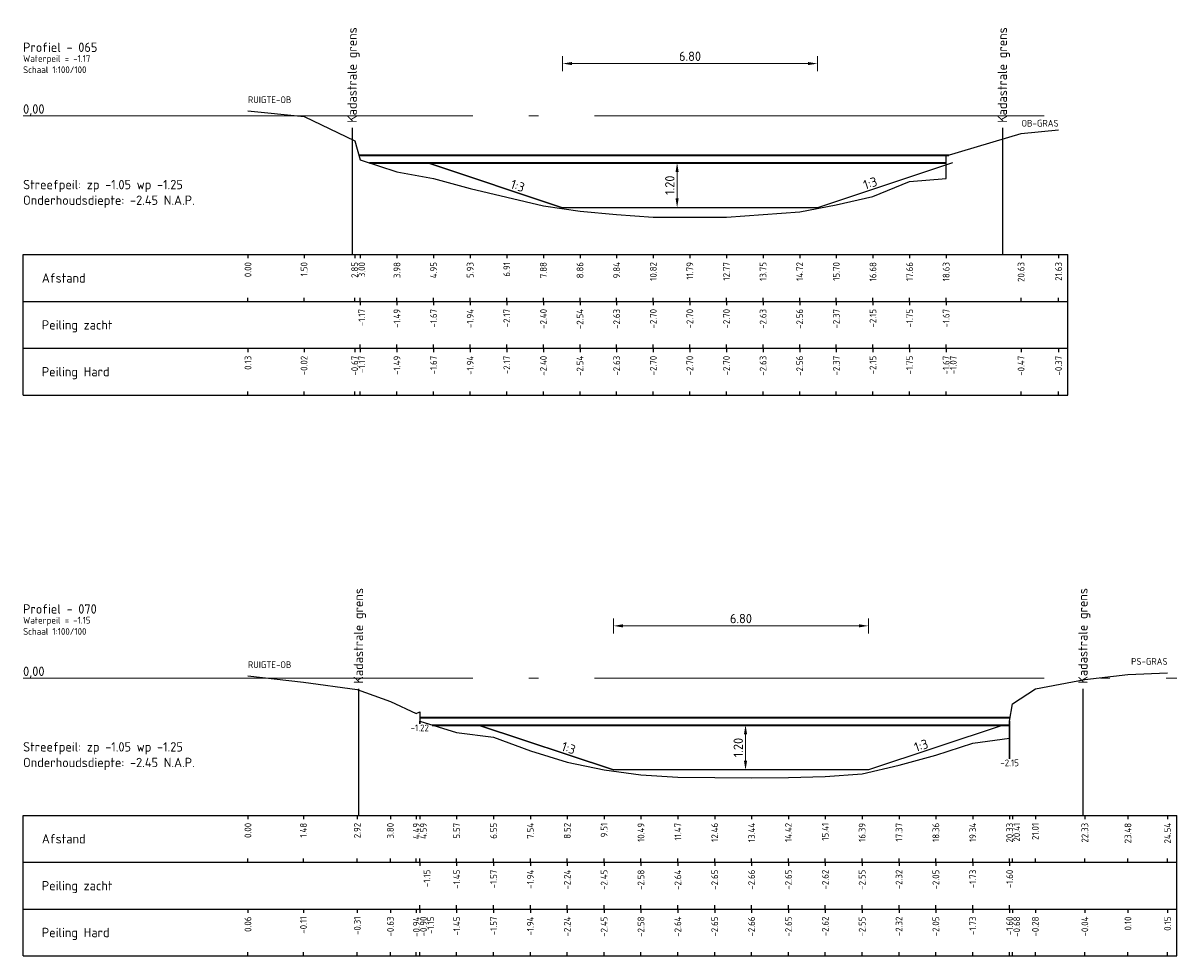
# Model space of a CAD drawing. Header units: metres. Extents: x 163463 to 198797, y 577287 to 592106.
# Tile 50 of 64: x 198349 to 198380, y 581839 to 581863. Entities that reach past the tile are written whole.
import ezdxf
from ezdxf.enums import TextEntityAlignment as Align

# ---------------------------------------------------------------- set-up
doc = ezdxf.new("R2010")
doc.units = ezdxf.units.M
doc.linetypes.add('AL-NAP_LIJN', pattern=[15.25, 12, -1.5, 0.25, -1.5])
for name, color, linetype in [('Afstandsbalk', 7, 'Continuous'), ('baggeroppervlak', 7, 'Continuous'), ('HardePeiling', 3, 'Continuous'), ('Kadastralegrens', 7, 'Continuous'), ('Legger', 2, 'Continuous'), ('Oever', 62, 'Continuous'), ('Teksten', 7, 'Continuous'), ('ZachtePeiling', 1, 'Continuous')]:
    doc.layers.add(name, color=color, linetype=linetype)
for name, color, linetype, lineweight in [('beschoeiing', 36, 'Continuous', 30), ('N-WA-WH-GRONDWATERLIJN-G', 150, 'AL-GRONDWATERLIJN', 35), ('X-XX-AL-NAP-G', 7, 'AL-NAP_LIJN', 18)]:
    doc.layers.add(name, color=color, linetype=linetype, lineweight=lineweight)
doc.styles.add('NLCS-ISO', font='NLCS-ISO.ttf')
doc.styles.add('NLCS-ISO-M100-T25', font='NLCS-ISO.ttf', dxfattribs={"height": 0.25})
doc.linetypes.add('AL-GRONDWATERLIJN', pattern='A,6,[32,NLCS.SHX,S=1,R=0,X=0,Y=0],6', length=12)
doc.dimstyles.new('NLCS-M100-T25-PIJL_l3_h1', dxfattribs={"dimscale": 0.1, "dimtxt": 0.25, "dimasz": 2.5, "dimexe": 2, "dimexo": 2, "dimgap": 0.7, "dimtad": 1, "dimzin": 0, "dimdsep": 46, "dimtxsty": 'NLCS-ISO-M100-T25', "dimcen": 2.5, "dimdle": 2, "dimclrd": 256, "dimclre": 256, "dimclrt": 256, "dimadec": 1, "dimazin": 0, "dimtfac": 1, "dimtofl": 0, "dimtmove": 1, "dimatfit": 0, "dimfxl": 2, "dimfxlon": 1, "dimtfill": 1, "dimtfillclr": 256, "dimtolj": 1, "dimtzin": 0, "dimlwd": 18, "dimlwe": 18, "dimarcsym": 0})

# ---------------------------------------------------------------- blocks, each defined once
blk = doc.blocks.new('*D468')
at = {"lineweight": 18, "transparency": 16777216}
for p, q in [((198366.942, 581859.753), (198366.742, 581859.753)), ((198366.942, 581859.503), (198366.942, 581858.803)), ((198366.942, 581858.553), (198366.742, 581858.553))]:
    blk.add_line(p, q, dxfattribs=at)
at = {"transparency": 16777216}
for points in [[(198366.9, 581859.503), (198366.984, 581859.503), (198366.942, 581859.753)], [(198366.9, 581858.803), (198366.984, 581858.803), (198366.942, 581858.553)]]:
    blk.add_solid(points, dxfattribs=at)
at = {"layer": 'Defpoints', "color": 0, "transparency": 16777216}
for p in [(198366.942, 581859.753), (198366.942, 581858.553), (198366.942, 581858.553)]:
    blk.add_point(p, dxfattribs=at)
at = {"transparency": 16777216, "insert": (198366.747, 581859.153), "char_height": 0.25, "attachment_point": 5, "rotation": 90, "style": 'NLCS-ISO-M100-T25', "bg_fill": 3, "box_fill_scale": 1.1, "bg_fill_color": 256, "bg_fill_true_color": 13158600, "bg_fill_transparency": 0}
blk.add_mtext('\\A1;1.20', dxfattribs=at)
blk = doc.blocks.new('*D469')
at = {"lineweight": 18, "transparency": 16777216}
for p, q in [((198368.768, 581844.753), (198368.568, 581844.753)), ((198368.768, 581844.503), (198368.768, 581843.803)), ((198368.768, 581843.553), (198368.568, 581843.553))]:
    blk.add_line(p, q, dxfattribs=at)
at = {"transparency": 16777216}
for points in [[(198368.726, 581844.503), (198368.81, 581844.503), (198368.768, 581844.753)], [(198368.726, 581843.803), (198368.81, 581843.803), (198368.768, 581843.553)]]:
    blk.add_solid(points, dxfattribs=at)
at = {"layer": 'Defpoints', "color": 0, "transparency": 16777216}
for p in [(198368.768, 581844.753), (198368.768, 581843.553), (198368.768, 581843.553)]:
    blk.add_point(p, dxfattribs=at)
at = {"transparency": 16777216, "insert": (198368.573, 581844.153), "char_height": 0.25, "attachment_point": 5, "rotation": 90, "style": 'NLCS-ISO-M100-T25', "bg_fill": 3, "box_fill_scale": 1.1, "bg_fill_color": 256, "bg_fill_true_color": 13158600, "bg_fill_transparency": 0}
blk.add_mtext('\\A1;1.20', dxfattribs=at)
blk = doc.blocks.new('*D624')
at = {"lineweight": 18, "transparency": 16777216}
for p, q in [((198363.887, 581862.198), (198363.887, 581862.598)), ((198370.687, 581862.198), (198370.687, 581862.598)), ((198364.137, 581862.398), (198370.437, 581862.398))]:
    blk.add_line(p, q, dxfattribs=at)
at = {"transparency": 16777216}
for points in [[(198364.137, 581862.44), (198364.137, 581862.357), (198363.887, 581862.398)], [(198370.437, 581862.44), (198370.437, 581862.357), (198370.687, 581862.398)]]:
    blk.add_solid(points, dxfattribs=at)
at = {"layer": 'Defpoints', "color": 0, "transparency": 16777216}
for p in [(198370.687, 581862.398), (198363.887, 581858.553), (198370.687, 581858.553)]:
    blk.add_point(p, dxfattribs=at)
at = {"transparency": 16777216, "insert": (198367.287, 581862.593), "char_height": 0.25, "attachment_point": 5, "style": 'NLCS-ISO-M100-T25', "bg_fill": 3, "box_fill_scale": 1.1, "bg_fill_color": 256, "bg_fill_true_color": 13158600, "bg_fill_transparency": 0}
blk.add_mtext('\\A1;6.80', dxfattribs=at)
blk = doc.blocks.new('*D625')
at = {"lineweight": 18, "transparency": 16777216}
for p, q in [((198365.246, 581847.198), (198365.246, 581847.598)), ((198365.496, 581847.398), (198371.796, 581847.398)), ((198372.046, 581847.198), (198372.046, 581847.598))]:
    blk.add_line(p, q, dxfattribs=at)
at = {"transparency": 16777216}
for points in [[(198365.496, 581847.44), (198365.496, 581847.357), (198365.246, 581847.398)], [(198371.796, 581847.44), (198371.796, 581847.357), (198372.046, 581847.398)]]:
    blk.add_solid(points, dxfattribs=at)
at = {"layer": 'Defpoints', "color": 0, "transparency": 16777216}
for p in [(198372.046, 581847.398), (198365.246, 581843.553), (198372.046, 581843.553)]:
    blk.add_point(p, dxfattribs=at)
at = {"transparency": 16777216, "insert": (198368.646, 581847.593), "char_height": 0.25, "attachment_point": 5, "style": 'NLCS-ISO-M100-T25', "bg_fill": 3, "box_fill_scale": 1.1, "bg_fill_color": 256, "bg_fill_true_color": 13158600, "bg_fill_transparency": 0}
blk.add_mtext('\\A1;6.80', dxfattribs=at)

msp = doc.modelspace()

# ---------------------------------------------------------------- linework, layer by layer
at = {"layer": 'Afstandsbalk'}
for p, q in [((198349.489, 581857.303), (198377.372, 581857.303)), ((198349.489, 581853.553), (198349.489, 581857.303)), ((198355.489, 581857.303), (198355.489, 581857.203)), ((198356.988, 581857.303), (198356.988, 581857.203)), ((198358.338, 581857.303), (198358.338, 581857.203)), ((198358.488, 581857.303), (198358.488, 581857.203)), ((198359.466, 581857.303), (198359.466, 581857.203)), ((198360.442, 581857.303), (198360.442, 581857.203)), ((198361.42, 581857.303), (198361.42, 581857.203)), ((198362.397, 581857.303), (198362.397, 581857.203)), ((198363.374, 581857.303), (198363.374, 581857.203)), ((198364.351, 581857.303), (198364.351, 581857.203)), ((198365.329, 581857.303), (198365.329, 581857.203)), ((198366.306, 581857.303), (198366.306, 581857.203)), ((198367.282, 581857.303), (198367.282, 581857.203)), ((198368.26, 581857.303), (198368.26, 581857.203)), ((198369.237, 581857.303), (198369.237, 581857.203)), ((198370.214, 581857.303), (198370.214, 581857.203)), ((198371.191, 581857.303), (198371.191, 581857.203)), ((198372.168, 581857.303), (198372.168, 581857.203)), ((198373.145, 581857.303), (198373.145, 581857.203)), ((198374.122, 581857.303), (198374.122, 581857.203)), ((198376.122, 581857.303), (198376.122, 581857.203)), ((198377.122, 581857.303), (198377.122, 581857.203)), ((198377.372, 581853.553), (198377.372, 581857.303)), ((198349.489, 581856.053), (198377.372, 581856.053)), ((198355.489, 581856.053), (198355.489, 581856.153)), ((198356.988, 581856.053), (198356.988, 581856.153)), ((198358.338, 581856.053), (198358.338, 581856.153)), ((198358.488, 581856.053), (198358.488, 581856.153)), ((198358.488, 581856.053), (198358.488, 581855.953)), ((198359.466, 581856.053), (198359.466, 581856.153)), ((198359.466, 581856.053), (198359.466, 581855.953)), ((198360.442, 581856.053), (198360.442, 581856.153)), ((198360.442, 581856.053), (198360.442, 581855.953)), ((198361.42, 581856.053), (198361.42, 581856.153)), ((198361.42, 581856.053), (198361.42, 581855.953)), ((198362.397, 581856.053), (198362.397, 581856.153)), ((198362.397, 581856.053), (198362.397, 581855.953)), ((198363.374, 581856.053), (198363.374, 581856.153)), ((198363.374, 581856.053), (198363.374, 581855.953)), ((198364.351, 581856.053), (198364.351, 581856.153)), ((198364.351, 581856.053), (198364.351, 581855.953)), ((198365.329, 581856.053), (198365.329, 581856.153)), ((198365.329, 581856.053), (198365.329, 581855.953)), ((198366.306, 581856.053), (198366.306, 581856.153)), ((198366.306, 581856.053), (198366.306, 581855.953)), ((198367.282, 581856.053), (198367.282, 581856.153)), ((198367.282, 581856.053), (198367.282, 581855.953)), ((198368.26, 581856.053), (198368.26, 581856.153)), ((198368.26, 581856.053), (198368.26, 581855.953)), ((198369.237, 581856.053), (198369.237, 581856.153)), ((198369.237, 581856.053), (198369.237, 581855.953)), ((198370.214, 581856.053), (198370.214, 581856.153)), ((198370.214, 581856.053), (198370.214, 581855.953)), ((198371.191, 581856.053), (198371.191, 581856.153)), ((198371.191, 581856.053), (198371.191, 581855.953)), ((198372.168, 581856.053), (198372.168, 581856.153)), ((198372.168, 581856.053), (198372.168, 581855.953)), ((198373.145, 581856.053), (198373.145, 581856.153)), ((198373.145, 581856.053), (198373.145, 581855.953)), ((198374.122, 581856.053), (198374.122, 581856.153)), ((198374.122, 581856.053), (198374.122, 581855.953)), ((198376.122, 581856.053), (198376.122, 581856.153)), ((198377.122, 581856.053), (198377.122, 581856.153)), ((198349.489, 581854.803), (198377.372, 581854.803)), ((198355.489, 581854.803), (198355.489, 581854.703)), ((198356.988, 581854.803), (198356.988, 581854.703)), ((198358.338, 581854.803), (198358.338, 581854.703)), ((198358.488, 581854.803), (198358.488, 581854.903)), ((198358.488, 581854.803), (198358.488, 581854.703)), ((198359.466, 581854.803), (198359.466, 581854.903)), ((198359.466, 581854.803), (198359.466, 581854.703)), ((198360.442, 581854.803), (198360.442, 581854.903)), ((198360.442, 581854.803), (198360.442, 581854.703)), ((198361.42, 581854.803), (198361.42, 581854.903)), ((198361.42, 581854.803), (198361.42, 581854.703)), ((198362.397, 581854.803), (198362.397, 581854.903)), ((198362.397, 581854.803), (198362.397, 581854.703)), ((198363.374, 581854.803), (198363.374, 581854.903)), ((198363.374, 581854.803), (198363.374, 581854.703)), ((198364.351, 581854.803), (198364.351, 581854.903)), ((198364.351, 581854.803), (198364.351, 581854.703)), ((198365.329, 581854.803), (198365.329, 581854.903)), ((198365.329, 581854.803), (198365.329, 581854.703)), ((198366.306, 581854.803), (198366.306, 581854.903)), ((198366.306, 581854.803), (198366.306, 581854.703)), ((198367.282, 581854.803), (198367.282, 581854.903)), ((198367.282, 581854.803), (198367.282, 581854.703)), ((198368.26, 581854.803), (198368.26, 581854.903)), ((198368.26, 581854.803), (198368.26, 581854.703)), ((198369.237, 581854.803), (198369.237, 581854.903)), ((198369.237, 581854.803), (198369.237, 581854.703)), ((198370.214, 581854.803), (198370.214, 581854.903)), ((198370.214, 581854.803), (198370.214, 581854.703)), ((198371.191, 581854.803), (198371.191, 581854.903)), ((198371.191, 581854.803), (198371.191, 581854.703)), ((198372.168, 581854.803), (198372.168, 581854.903)), ((198372.168, 581854.803), (198372.168, 581854.703)), ((198373.145, 581854.803), (198373.145, 581854.903)), ((198373.145, 581854.803), (198373.145, 581854.703)), ((198374.122, 581854.803), (198374.122, 581854.903)), ((198374.122, 581854.803), (198374.122, 581854.703)), ((198374.122, 581854.803), (198374.122, 581854.703)), ((198376.122, 581854.803), (198376.122, 581854.703)), ((198377.122, 581854.803), (198377.122, 581854.703)), ((198349.489, 581853.553), (198377.372, 581853.553)), ((198355.489, 581853.553), (198355.489, 581853.653)), ((198356.988, 581853.553), (198356.988, 581853.653)), ((198358.338, 581853.553), (198358.338, 581853.653)), ((198358.488, 581853.553), (198358.488, 581853.653)), ((198359.466, 581853.553), (198359.466, 581853.653)), ((198360.442, 581853.553), (198360.442, 581853.653)), ((198361.42, 581853.553), (198361.42, 581853.653)), ((198362.397, 581853.553), (198362.397, 581853.653)), ((198363.374, 581853.553), (198363.374, 581853.653)), ((198364.351, 581853.553), (198364.351, 581853.653)), ((198365.329, 581853.553), (198365.329, 581853.653)), ((198366.306, 581853.553), (198366.306, 581853.653)), ((198367.282, 581853.553), (198367.282, 581853.653)), ((198368.26, 581853.553), (198368.26, 581853.653)), ((198369.237, 581853.553), (198369.237, 581853.653)), ((198370.214, 581853.553), (198370.214, 581853.653)), ((198371.191, 581853.553), (198371.191, 581853.653)), ((198372.168, 581853.553), (198372.168, 581853.653)), ((198373.145, 581853.553), (198373.145, 581853.653)), ((198374.122, 581853.553), (198374.122, 581853.653)), ((198374.122, 581853.553), (198374.122, 581853.653)), ((198376.122, 581853.553), (198376.122, 581853.653)), ((198377.122, 581853.553), (198377.122, 581853.653)), ((198349.489, 581842.343), (198380.28, 581842.343)), ((198349.489, 581838.593), (198349.489, 581842.343)), ((198355.489, 581842.343), (198355.489, 581842.243)), ((198356.97, 581842.343), (198356.97, 581842.243)), ((198358.407, 581842.343), (198358.407, 581842.243)), ((198359.29, 581842.343), (198359.29, 581842.243)), ((198359.982, 581842.343), (198359.982, 581842.243)), ((198360.076, 581842.343), (198360.076, 581842.243)), ((198361.059, 581842.343), (198361.059, 581842.243)), ((198362.043, 581842.343), (198362.043, 581842.243)), ((198363.026, 581842.343), (198363.026, 581842.243)), ((198364.01, 581842.343), (198364.01, 581842.243)), ((198364.994, 581842.343), (198364.994, 581842.243)), ((198365.978, 581842.343), (198365.978, 581842.243)), ((198366.962, 581842.343), (198366.962, 581842.243)), ((198367.945, 581842.343), (198367.945, 581842.243)), ((198368.929, 581842.343), (198368.929, 581842.243)), ((198369.913, 581842.343), (198369.913, 581842.243)), ((198370.897, 581842.343), (198370.897, 581842.243)), ((198371.88, 581842.343), (198371.88, 581842.243)), ((198372.864, 581842.343), (198372.864, 581842.243)), ((198373.847, 581842.343), (198373.847, 581842.243)), ((198374.832, 581842.343), (198374.832, 581842.243)), ((198375.815, 581842.343), (198375.815, 581842.243)), ((198375.896, 581842.343), (198375.896, 581842.243)), ((198376.502, 581842.343), (198376.502, 581842.243)), ((198377.823, 581842.343), (198377.823, 581842.243)), ((198378.972, 581842.343), (198378.972, 581842.243)), ((198380.03, 581842.343), (198380.03, 581842.243)), ((198380.28, 581838.593), (198380.28, 581842.343)), ((198355.489, 581841.093), (198355.489, 581841.193)), ((198356.97, 581841.093), (198356.97, 581841.193)), ((198358.407, 581841.093), (198358.407, 581841.193)), ((198359.29, 581841.093), (198359.29, 581841.193)), ((198359.982, 581841.093), (198359.982, 581841.193)), ((198360.076, 581841.093), (198360.076, 581841.193)), ((198361.059, 581841.093), (198361.059, 581841.193)), ((198362.043, 581841.093), (198362.043, 581841.193)), ((198363.026, 581841.093), (198363.026, 581841.193)), ((198364.01, 581841.093), (198364.01, 581841.193)), ((198364.994, 581841.093), (198364.994, 581841.193)), ((198365.978, 581841.093), (198365.978, 581841.193)), ((198366.962, 581841.093), (198366.962, 581841.193)), ((198367.945, 581841.093), (198367.945, 581841.193)), ((198368.929, 581841.093), (198368.929, 581841.193)), ((198369.913, 581841.093), (198369.913, 581841.193)), ((198370.897, 581841.093), (198370.897, 581841.193)), ((198371.88, 581841.093), (198371.88, 581841.193)), ((198372.864, 581841.093), (198372.864, 581841.193)), ((198373.847, 581841.093), (198373.847, 581841.193)), ((198374.832, 581841.093), (198374.832, 581841.193)), ((198375.815, 581841.093), (198375.815, 581841.193)), ((198375.896, 581841.093), (198375.896, 581841.193)), ((198376.502, 581841.093), (198376.502, 581841.193)), ((198377.823, 581841.093), (198377.823, 581841.193)), ((198378.972, 581841.093), (198378.972, 581841.193)), ((198380.03, 581841.093), (198380.03, 581841.193)), ((198349.489, 581841.093), (198380.28, 581841.093)), ((198360.076, 581841.093), (198360.076, 581840.993)), ((198361.059, 581841.093), (198361.059, 581840.993)), ((198362.043, 581841.093), (198362.043, 581840.993)), ((198363.026, 581841.093), (198363.026, 581840.993)), ((198364.01, 581841.093), (198364.01, 581840.993)), ((198364.994, 581841.093), (198364.994, 581840.993)), ((198365.978, 581841.093), (198365.978, 581840.993)), ((198366.962, 581841.093), (198366.962, 581840.993)), ((198367.945, 581841.093), (198367.945, 581840.993)), ((198368.929, 581841.093), (198368.929, 581840.993)), ((198369.913, 581841.093), (198369.913, 581840.993)), ((198370.897, 581841.093), (198370.897, 581840.993)), ((198371.88, 581841.093), (198371.88, 581840.993)), ((198372.864, 581841.093), (198372.864, 581840.993)), ((198373.847, 581841.093), (198373.847, 581840.993)), ((198374.832, 581841.093), (198374.832, 581840.993)), ((198375.815, 581841.093), (198375.815, 581840.993)), ((198349.489, 581839.843), (198380.28, 581839.843)), ((198355.489, 581839.843), (198355.489, 581839.743)), ((198356.97, 581839.843), (198356.97, 581839.743)), ((198358.407, 581839.843), (198358.407, 581839.743)), ((198359.29, 581839.843), (198359.29, 581839.743)), ((198359.982, 581839.843), (198359.982, 581839.743)), ((198360.076, 581839.843), (198360.076, 581839.943)), ((198360.076, 581839.843), (198360.076, 581839.743)), ((198360.076, 581839.843), (198360.076, 581839.743)), ((198361.059, 581839.843), (198361.059, 581839.943)), ((198361.059, 581839.843), (198361.059, 581839.743)), ((198362.043, 581839.843), (198362.043, 581839.943)), ((198362.043, 581839.843), (198362.043, 581839.743)), ((198363.026, 581839.843), (198363.026, 581839.943)), ((198363.026, 581839.843), (198363.026, 581839.743)), ((198364.01, 581839.843), (198364.01, 581839.943)), ((198364.01, 581839.843), (198364.01, 581839.743)), ((198364.994, 581839.843), (198364.994, 581839.943)), ((198364.994, 581839.843), (198364.994, 581839.743)), ((198365.978, 581839.843), (198365.978, 581839.943)), ((198365.978, 581839.843), (198365.978, 581839.743)), ((198366.962, 581839.843), (198366.962, 581839.943)), ((198366.962, 581839.843), (198366.962, 581839.743)), ((198367.945, 581839.843), (198367.945, 581839.943)), ((198367.945, 581839.843), (198367.945, 581839.743)), ((198368.929, 581839.843), (198368.929, 581839.943)), ((198368.929, 581839.843), (198368.929, 581839.743)), ((198369.913, 581839.843), (198369.913, 581839.943)), ((198369.913, 581839.843), (198369.913, 581839.743)), ((198370.897, 581839.843), (198370.897, 581839.943)), ((198370.897, 581839.843), (198370.897, 581839.743)), ((198371.88, 581839.843), (198371.88, 581839.943)), ((198371.88, 581839.843), (198371.88, 581839.743)), ((198372.864, 581839.843), (198372.864, 581839.943)), ((198372.864, 581839.843), (198372.864, 581839.743)), ((198373.847, 581839.843), (198373.847, 581839.943)), ((198373.847, 581839.843), (198373.847, 581839.743)), ((198374.832, 581839.843), (198374.832, 581839.943)), ((198374.832, 581839.843), (198374.832, 581839.743)), ((198375.815, 581839.843), (198375.815, 581839.943)), ((198375.815, 581839.843), (198375.815, 581839.743)), ((198375.896, 581839.843), (198375.896, 581839.743)), ((198376.502, 581839.843), (198376.502, 581839.743)), ((198377.823, 581839.843), (198377.823, 581839.743)), ((198378.972, 581839.843), (198378.972, 581839.743)), ((198380.03, 581839.843), (198380.03, 581839.743)), ((198349.489, 581838.593), (198380.28, 581838.593)), ((198355.489, 581838.593), (198355.489, 581838.693)), ((198356.97, 581838.593), (198356.97, 581838.693)), ((198358.407, 581838.593), (198358.407, 581838.693)), ((198359.29, 581838.593), (198359.29, 581838.693)), ((198359.982, 581838.593), (198359.982, 581838.693)), ((198360.076, 581838.593), (198360.076, 581838.693)), ((198360.076, 581838.593), (198360.076, 581838.693)), ((198361.059, 581838.593), (198361.059, 581838.693)), ((198362.043, 581838.593), (198362.043, 581838.693)), ((198363.026, 581838.593), (198363.026, 581838.693)), ((198364.01, 581838.593), (198364.01, 581838.693)), ((198364.994, 581838.593), (198364.994, 581838.693)), ((198365.978, 581838.593), (198365.978, 581838.693)), ((198366.962, 581838.593), (198366.962, 581838.693)), ((198367.945, 581838.593), (198367.945, 581838.693)), ((198368.929, 581838.593), (198368.929, 581838.693)), ((198369.913, 581838.593), (198369.913, 581838.693)), ((198370.897, 581838.593), (198370.897, 581838.693)), ((198371.88, 581838.593), (198371.88, 581838.693)), ((198372.864, 581838.593), (198372.864, 581838.693)), ((198373.847, 581838.593), (198373.847, 581838.693)), ((198374.832, 581838.593), (198374.832, 581838.693)), ((198375.815, 581838.593), (198375.815, 581838.693)), ((198375.896, 581838.593), (198375.896, 581838.693)), ((198376.502, 581838.593), (198376.502, 581838.693)), ((198377.823, 581838.593), (198377.823, 581838.693)), ((198378.972, 581838.593), (198378.972, 581838.693)), ((198380.03, 581838.593), (198380.03, 581838.693))]:
    msp.add_line(p, q, dxfattribs=at)
at = {"layer": 'beschoeiing'}
for p, q in [((198360.076, 581844.853), (198360.076, 581844.787)), ((198375.815, 581844.853), (198375.815, 581843.853))]:
    msp.add_line(p, q, dxfattribs=at)
at = {"layer": 'HardePeiling'}
for points in [[(198358.488, 581859.833), (198358.488, 581859.833), (198359.466, 581859.513), (198360.442, 581859.333), (198361.42, 581859.063), (198362.397, 581858.833), (198363.374, 581858.603), (198364.351, 581858.463), (198365.329, 581858.373), (198366.306, 581858.303), (198367.282, 581858.303), (198368.26, 581858.303), (198369.237, 581858.373), (198370.214, 581858.443), (198371.191, 581858.633), (198372.168, 581858.853), (198373.145, 581859.253), (198374.122, 581859.333), (198374.122, 581859.833)], [(198360.076, 581844.853), (198360.076, 581844.853), (198361.059, 581844.553), (198362.043, 581844.433), (198363.026, 581844.063), (198364.01, 581843.763), (198364.994, 581843.553), (198365.978, 581843.423), (198366.962, 581843.363), (198367.945, 581843.353), (198368.929, 581843.343), (198369.913, 581843.353), (198370.897, 581843.383), (198371.88, 581843.453), (198372.864, 581843.683), (198373.847, 581843.953), (198374.832, 581844.273), (198375.815, 581844.403), (198375.815, 581844.853)]]:
    msp.add_lwpolyline(points, dxfattribs=at)
at = {"layer": 'Kadastralegrens'}
for p, q in [((198358.269, 581860.682), (198358.269, 581857.303)), ((198375.622, 581860.682), (198375.622, 581857.303)), ((198358.439, 581845.722), (198358.439, 581842.343)), ((198377.77, 581845.722), (198377.77, 581842.343))]:
    msp.add_line(p, q, dxfattribs=at)
at = {"layer": 'N-WA-WH-GRONDWATERLIJN-G'}
for p, q in [((198358.452, 581859.953), (198374.189, 581859.953)), ((198358.733, 581859.753), (198374.122, 581859.753)), ((198360.076, 581844.953), (198375.832, 581844.953)), ((198360.404, 581844.753), (198375.815, 581844.753))]:
    msp.add_line(p, q, dxfattribs=at)
at = {"layer": 'Oever'}
for points in [[(198355.489, 581861.133), (198356.988, 581860.983), (198358.338, 581860.333), (198358.488, 581859.833)], [(198374.122, 581859.833), (198374.122, 581859.933), (198376.122, 581860.533), (198377.122, 581860.633)], [(198375.815, 581844.853), (198375.896, 581845.32), (198376.502, 581845.719), (198377.823, 581845.967), (198378.972, 581846.099), (198380.03, 581846.149)], [(198355.489, 581846.063), (198356.97, 581845.896), (198358.407, 581845.696), (198359.29, 581845.377), (198359.982, 581845.059), (198360.076, 581845.103), (198360.076, 581844.853)]]:
    msp.add_lwpolyline(points, dxfattribs=at)
at = {"layer": 'X-XX-AL-NAP-G'}
for p, q in [((198349.489, 581861.003), (198377.372, 581861.003)), ((198349.489, 581846.003), (198380.28, 581846.003))]:
    msp.add_line(p, q, dxfattribs=at)
at = {"layer": 'ZachtePeiling'}
for points in [[(198358.488, 581859.833), (198358.488, 581859.833), (198359.466, 581859.513), (198360.442, 581859.333), (198361.42, 581859.063), (198362.397, 581858.833), (198363.374, 581858.603), (198364.351, 581858.463), (198365.329, 581858.373), (198366.306, 581858.303), (198367.282, 581858.303), (198368.26, 581858.303), (198369.237, 581858.373), (198370.214, 581858.443), (198371.191, 581858.633), (198372.168, 581858.853), (198373.145, 581859.253), (198374.122, 581859.333), (198374.122, 581859.833)], [(198360.076, 581844.853), (198360.076, 581844.853), (198361.059, 581844.553), (198362.043, 581844.433), (198363.026, 581844.063), (198364.01, 581843.763), (198364.994, 581843.553), (198365.978, 581843.423), (198366.962, 581843.363), (198367.945, 581843.353), (198368.929, 581843.343), (198369.913, 581843.353), (198370.897, 581843.383), (198371.88, 581843.453), (198372.864, 581843.683), (198373.847, 581843.953), (198374.832, 581844.273), (198375.815, 581844.403), (198375.815, 581844.853)]]:
    msp.add_lwpolyline(points, dxfattribs=at)

# ---------------------------------------------------------------- texts
at = {"layer": 'Teksten', "style": 'NLCS-ISO'}
for p in [(198358.269, 581860.819), (198375.622, 581860.819), (198358.439, 581845.859), (198377.77, 581845.859)]:
    msp.add_text('Kadastrale grens', height=0.25, rotation=90, dxfattribs=at).set_placement(p, align=Align.MIDDLE_LEFT)
for s, height, p in [('Profiel - 065    ', 0.25, (198349.489, 581862.833)), ('Waterpeil = -1.17', 0.18, (198349.489, 581862.533)), ('Schaal 1:100/100', 0.18, (198349.489, 581862.233)), ('RUIGTE-OB', 0.18, (198355.489, 581861.433)), ('Afstand', 0.25, (198349.989, 581856.678)), ('Peiling zacht', 0.25, (198349.989, 581855.428)), ('Peiling Hard', 0.25, (198349.989, 581854.178)), ('Profiel - 070    ', 0.25, (198349.489, 581847.849)), ('Waterpeil = -1.15', 0.18, (198349.489, 581847.549)), ('Schaal 1:100/100', 0.18, (198349.489, 581847.249)), ('RUIGTE-OB', 0.18, (198355.489, 581846.363)), ('Afstand', 0.25, (198349.989, 581841.718)), ('Peiling zacht', 0.25, (198349.989, 581840.468)), ('Peiling Hard', 0.25, (198349.989, 581839.218))]:
    msp.add_text(s, height=height, dxfattribs=at).set_placement(p, align=Align.MIDDLE_LEFT)
for s, p in [('OB-GRAS', (198377.122, 581860.807)), ('PS-GRAS', (198380.03, 581846.449))]:
    msp.add_text(s, height=0.18, dxfattribs=at).set_placement(p, align=Align.MIDDLE_RIGHT)
for s, p in [('0.00', (198355.489, 581857.103)), ('1.50', (198356.988, 581857.103)), ('2.85', (198358.338, 581857.103)), ('3.00', (198358.528, 581857.103)), ('3.98', (198359.466, 581857.103)), ('4.95', (198360.442, 581857.103)), ('5.93', (198361.42, 581857.103)), ('6.91', (198362.397, 581857.103)), ('7.88', (198363.374, 581857.103)), ('8.86', (198364.351, 581857.103)), ('9.84', (198365.329, 581857.103)), ('10.82', (198366.306, 581857.103)), ('11.79', (198367.282, 581857.103)), ('12.77', (198368.26, 581857.103)), ('13.75', (198369.237, 581857.103)), ('14.72', (198370.214, 581857.103)), ('15.70', (198371.191, 581857.103)), ('16.68', (198372.168, 581857.103)), ('17.66', (198373.145, 581857.103)), ('18.63', (198374.122, 581857.103)), ('20.63', (198376.122, 581857.103)), ('21.63', (198377.122, 581857.103)), ('-1.17', (198358.528, 581855.853)), ('-1.49', (198359.466, 581855.853)), ('-1.67', (198360.442, 581855.853)), ('-1.94', (198361.42, 581855.853)), ('-2.17', (198362.397, 581855.853)), ('-2.40', (198363.374, 581855.853)), ('-2.54', (198364.351, 581855.853)), ('-2.63', (198365.329, 581855.853)), ('-2.70', (198366.306, 581855.853)), ('-2.70', (198367.282, 581855.853)), ('-2.70', (198368.26, 581855.853)), ('-2.63', (198369.237, 581855.853)), ('-2.56', (198370.214, 581855.853)), ('-2.37', (198371.191, 581855.853)), ('-2.15', (198372.168, 581855.853)), ('-1.75', (198373.145, 581855.853)), ('-1.67', (198374.122, 581855.853)), ('0.13', (198355.489, 581854.603)), ('-0.02', (198356.988, 581854.603)), ('-0.67', (198358.338, 581854.603)), ('-1.17', (198358.528, 581854.603)), ('-1.49', (198359.466, 581854.603)), ('-1.67', (198360.442, 581854.603)), ('-1.94', (198361.42, 581854.603)), ('-2.17', (198362.397, 581854.603)), ('-2.40', (198363.374, 581854.603)), ('-2.54', (198364.351, 581854.603)), ('-2.63', (198365.329, 581854.603)), ('-2.70', (198366.306, 581854.603)), ('-2.70', (198367.282, 581854.603)), ('-2.70', (198368.26, 581854.603)), ('-2.63', (198369.237, 581854.603)), ('-2.56', (198370.214, 581854.603)), ('-2.37', (198371.191, 581854.603)), ('-2.15', (198372.168, 581854.603)), ('-1.75', (198373.145, 581854.603)), ('-1.67', (198374.122, 581854.603)), ('-1.07', (198374.312, 581854.603)), ('-0.47', (198376.122, 581854.603)), ('-0.37', (198377.122, 581854.603)), ('0.00', (198355.489, 581842.143)), ('1.48', (198356.97, 581842.143)), ('2.92', (198358.407, 581842.143)), ('3.80', (198359.29, 581842.143)), ('4.49', (198359.982, 581842.143)), ('4.59', (198360.172, 581842.143)), ('5.57', (198361.059, 581842.143)), ('6.55', (198362.043, 581842.143)), ('7.54', (198363.026, 581842.143)), ('8.52', (198364.01, 581842.143)), ('9.51', (198364.994, 581842.143)), ('10.49', (198365.978, 581842.143)), ('11.47', (198366.962, 581842.143)), ('12.46', (198367.945, 581842.143)), ('13.44', (198368.929, 581842.143)), ('14.42', (198369.913, 581842.143)), ('15.41', (198370.897, 581842.143)), ('16.39', (198371.88, 581842.143)), ('17.37', (198372.864, 581842.143)), ('18.36', (198373.847, 581842.143)), ('19.34', (198374.832, 581842.143)), ('20.33', (198375.815, 581842.143)), ('20.41', (198376.005, 581842.143)), ('21.01', (198376.502, 581842.143)), ('22.33', (198377.823, 581842.143)), ('23.48', (198378.972, 581842.143)), ('24.54', (198380.03, 581842.143)), ('-1.94', (198363.026, 581840.893)), ('-2.24', (198364.01, 581840.893)), ('-2.64', (198366.962, 581840.893)), ('-1.15', (198360.266, 581840.893)), ('-1.45', (198361.059, 581840.893)), ('-1.57', (198362.043, 581840.893)), ('-2.45', (198364.994, 581840.893)), ('-2.58', (198365.978, 581840.893)), ('-2.65', (198367.945, 581840.893)), ('-2.66', (198368.929, 581840.893)), ('-2.65', (198369.913, 581840.893)), ('-2.62', (198370.897, 581840.893)), ('-2.55', (198371.88, 581840.893)), ('-2.32', (198372.864, 581840.893)), ('-2.05', (198373.847, 581840.893)), ('-1.73', (198374.832, 581840.893)), ('-1.60', (198375.815, 581840.893)), ('0.06', (198355.489, 581839.643)), ('-0.11', (198356.97, 581839.643)), ('-0.31', (198358.407, 581839.643)), ('-0.63', (198359.29, 581839.643)), ('-0.94', (198359.982, 581839.643)), ('-0.90', (198360.172, 581839.643)), ('-1.15', (198360.362, 581839.643)), ('-1.45', (198361.059, 581839.643)), ('-1.57', (198362.043, 581839.643)), ('-1.94', (198363.026, 581839.643)), ('-2.24', (198364.01, 581839.643)), ('-2.45', (198364.994, 581839.643)), ('-2.58', (198365.978, 581839.643)), ('-2.64', (198366.962, 581839.643)), ('-2.65', (198367.945, 581839.643)), ('-2.66', (198368.929, 581839.643)), ('-2.65', (198369.913, 581839.643)), ('-2.62', (198370.897, 581839.643)), ('-2.55', (198371.88, 581839.643)), ('-2.32', (198372.864, 581839.643)), ('-2.05', (198373.847, 581839.643)), ('-1.73', (198374.832, 581839.643)), ('-1.60', (198375.815, 581839.643)), ('-0.68', (198376.005, 581839.643)), ('-0.28', (198376.502, 581839.643)), ('-0.04', (198377.823, 581839.643)), ('0.10', (198378.972, 581839.643)), ('0.15', (198380.03, 581839.643))]:
    msp.add_text(s, height=0.18, rotation=90, dxfattribs=at).set_placement(p, align=Align.MIDDLE_RIGHT)
for s, p in [('-1.22', (198360.076, 581844.587)), ('-2.15', (198375.815, 581843.653))]:
    msp.add_text(s, height=0.18, dxfattribs=at).set_placement(p, align=Align.CENTER)
at = {"layer": 'Teksten', "char_height": 0.25, "width": 6.125, "attachment_point": 7, "style": 'NLCS-ISO'}
for s, insert in [('0,00 ', (198349.489, 581861.003)), ('Streefpeil: zp -1.05 wp -1.25 Onderhoudsdiepte: -2.45 N.A.P.', (198349.489, 581858.553)), ('0,00 ', (198349.489, 581846.003)), ('Streefpeil: zp -1.05 wp -1.25 Onderhoudsdiepte: -2.45 N.A.P.', (198349.489, 581843.553))]:
    msp.add_mtext(s, dxfattribs=dict(at, insert=insert))

# ---------------------------------------------------------------- next in the draw order: dimensions: what is measured, and where the dimension line sits
for p1, p2, picture, middle in [((198366.942, 581859.753), (198366.942, 581858.553), '*D468', (198366.747, 581859.153)), ((198368.768, 581844.753), (198368.768, 581843.553), '*D469', (198368.573, 581844.153))]:
    dim = msp.add_aligned_dim(p1=p1, p2=p2, distance=0, dimstyle='NLCS-M100-T25-PIJL_l3_h1')
    dim.commit()
    dim.dimension.update_dxf_attribs({"geometry": picture, "text_midpoint": middle})

# ---------------------------------------------------------------- next in the draw order: linework, layer by layer
at = {"layer": 'Legger', "flags": 128}
for points in [[(198374.287, 581859.753), (198370.687, 581858.553), (198363.887, 581858.553), (198360.287, 581859.753), (198363.887, 581858.553)], [(198375.646, 581844.753), (198372.046, 581843.553), (198365.246, 581843.553), (198361.646, 581844.753), (198365.246, 581843.553)]]:
    msp.add_lwpolyline(points, dxfattribs=at)

# ---------------------------------------------------------------- next in the draw order: texts
at = {"layer": 'baggeroppervlak', "char_height": 0.25, "width": 0.43481, "attachment_point": 8, "style": 'NLCS-ISO', "bg_fill": 3, "box_fill_scale": 1.1, "bg_fill_color": 256, "bg_fill_transparency": 0}
for insert, rotation in [((198362.649, 581859.019), 341.5651), ((198372.136, 581859.089), 18.4349), ((198364.008, 581844.019), 341.5651), ((198373.495, 581844.089), 18.4349)]:
    msp.add_mtext('1:3', dxfattribs=dict(at, insert=insert, rotation=rotation))

# ---------------------------------------------------------------- next in the draw order: dimensions: what is measured, and where the dimension line sits
for base, p1, p2, picture, middle in [((198370.687, 581862.398), (198363.887, 581858.553), (198370.687, 581858.553), '*D624', (198367.287, 581862.593)), ((198372.046, 581847.398), (198365.246, 581843.553), (198372.046, 581843.553), '*D625', (198368.646, 581847.593))]:
    dim = msp.add_linear_dim(base=base, p1=p1, p2=p2, dimstyle='NLCS-M100-T25-PIJL_l3_h1')
    dim.commit()
    dim.dimension.update_dxf_attribs({"geometry": picture, "text_midpoint": middle})

doc.saveas('drawing.dxf')
